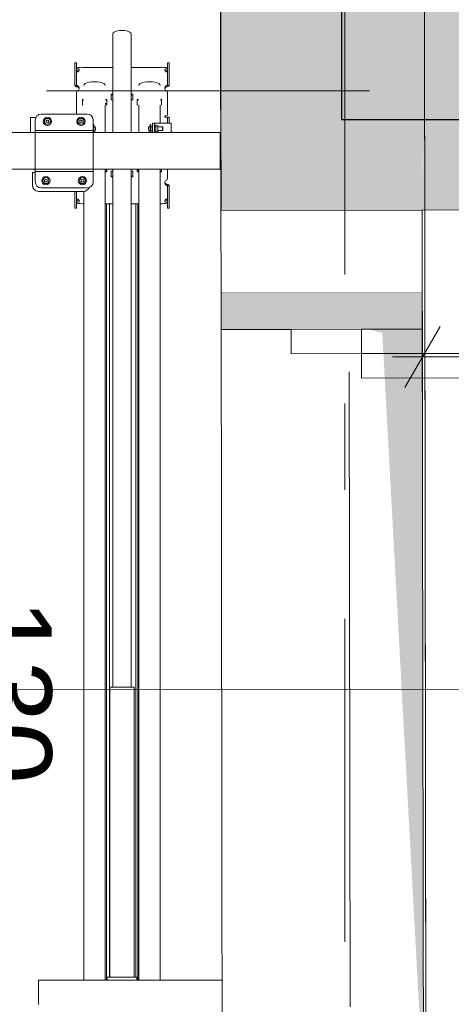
# Model space of a CAD drawing. Header units: centimetres. Extents: x -1436 to 1974, y -887 to 4352.
# Tile 97 of 105: x 589 to 660, y 2584 to 2745. Entities that reach past the tile are written whole.
import ezdxf
from ezdxf.enums import TextEntityAlignment as Align

# ---------------------------------------------------------------- set-up
doc = ezdxf.new("R2010")
doc.units = ezdxf.units.CM
doc.header["$MEASUREMENT"] = 0
doc.linetypes.add('Przerywana podwójnie', pattern=[109.361107, 52.916665, -21.166666, 14.111111, -21.166666])
doc.linetypes.add('Wipeout_Contour', pattern=[100, 0, -100])
for name, color, linetype, lineweight, true_color in [('00 - nowa technologia myjni_Nr_pióra__246', 7, 'Continuous', 20, 0x1db3b3), ('420-K Ściany_Nr_pióra__83', 7, 'Continuous', 20, 0xe4d7b4), ('420-K Ściany_Nr_pióra__87', 7, 'Continuous', 20, 0xbfe1b7)]:
    doc.layers.add(name, color=color, linetype=linetype, lineweight=lineweight, true_color=true_color)
for name, color, linetype, lineweight in [('201-A Ppoż_Nr_pióra__31', 1, 'Continuous', 30), ('299-A Wymiary Opisy_Nr_pióra__11', 7, 'Continuous', 0), ('410-K Osie główne_Nr_pióra__11', 7, 'Continuous', 0), ('420-K Ściany_Nr_pióra__27', 7, 'Continuous', 20), ('460 - Stropy_Nr_pióra__12', 7, 'Continuous', 13), ('Nowe_420-K Ściany_Nr_pióra__135', 5, 'Continuous', 20), ('Nowe_460 - Stropy_Nr_pióra__135', 5, 'Continuous', 13), ('Nowe_Drzwi Archicad_Nr_pióra__135', 5, 'Continuous', 20), ('Nowe_Znaczniki drzwi Archicada_Nr_pióra__135', 5, 'Continuous', 20)]:
    doc.layers.add(name, color=color, linetype=linetype, lineweight=lineweight)
for name, color, linetype in [('299-A Wymiary Opisy', 7, 'Continuous'), ('410-K Osie główne', 7, 'Continuous'), ('420-K Ściany', 7, 'Continuous'), ('460 - Stropy', 7, 'Continuous'), ('Nowe_460 - Stropy', 7, 'Continuous'), ('Nowe_Znaczniki drzwi Archicada', 7, 'Continuous')]:
    doc.layers.add(name, color=color, linetype=linetype)
doc.styles.add('STYL_AUTOMATYCZNY_1', font='arial.ttf')
doc.styles.add('STYL_AUTOMATYCZNY_2', font='arial.ttf')
doc.linetypes.add('PPOZ REI 60', pattern='A,0,[1,PW.01 RZUT PARTERU1.Shx,S=1.984127,R=0,X=0,Y=0],-400,0', length=400)
doc.dimstyles.new('STYL_AUTOMATYCZNY__1', dxfattribs={"dimtxt": 13, "dimasz": 7.6, "dimexe": 0.18, "dimexo": 0.0625, "dimgap": 0, "dimtad": 1, "dimdec": 0, "dimzin": 0, "dimdsep": 46, "dimtxsty": 'STYL_AUTOMATYCZNY_1', "dimblk": 'ARROWHEAD_2', "dimblk1": 'ARROWHEAD_2', "dimblk2": 'ARROWHEAD_2', "dimcen": 0.09, "dimclrd": 7, "dimclre": 7, "dimclrt": 7, "dimadec": 0, "dimazin": 0, "dimtfac": 1, "dimtdec": 4, "dimtmove": 0, "dimatfit": 3, "dimfxl": 0, "dimtolj": 1, "dimtzin": 0, "dimarcsym": 0})
doc.dimstyles.new('STYL_AUTOMATYCZNY__2', dxfattribs={"dimtxt": 13, "dimasz": 7.6, "dimexe": 0.18, "dimexo": 0.0625, "dimgap": 0, "dimtad": 1, "dimtih": 1, "dimtoh": 1, "dimdec": 0, "dimzin": 0, "dimdsep": 46, "dimtxsty": 'STYL_AUTOMATYCZNY_1', "dimblk": 'ARROWHEAD_2', "dimblk1": 'ARROWHEAD_2', "dimblk2": 'ARROWHEAD_2', "dimcen": 0.09, "dimclrd": 7, "dimclre": 7, "dimclrt": 7, "dimadec": 0, "dimazin": 0, "dimtfac": 1, "dimtdec": 4, "dimtmove": 0, "dimatfit": 3, "dimfxl": 0, "dimtolj": 1, "dimtzin": 0, "dimarcsym": 0})

# ---------------------------------------------------------------- blocks, each defined once
blk = doc.blocks.new('Strop_2_1', base_point=(6.75, 7.87))
at = {"layer": '460 - Stropy_Nr_pióra__12', "color": 7, "linetype": 'Continuous', "lineweight": 13, "flags": 128}
blk.add_lwpolyline([(6.75, 7.87), (658.57, 7.05), (655.73, 2276.77), (655.14, 2747.25), (654.75, 3058.7), (10.58, 3058.7)], close=True, dxfattribs=at)
blk = doc.blocks.new('Strop_3_1', base_point=(1099.75, 2747.25))
at = {"layer": 'Nowe_460 - Stropy_Nr_pióra__135', "color": 5, "linetype": 'Continuous', "lineweight": 13, "flags": 128}
blk.add_lwpolyline([(1099.75, 2747.25), (655.14, 2747.25), (655.73, 2276.77), (1099.75, 2276.77)], close=True, dxfattribs=at)
blk = doc.blocks.new('Otwór_6_1')
at = {"color": 254, "linetype": 'Wipeout_Contour', "lineweight": 0, "ltscale": 10840.077971}
blk.add_wipeout([(648.19, 2694.15), (621.76, 2700.7), (621.93, 2570.7), (654.93, 2570.74)], dxfattribs=at).dxf.layer = '420-K Ściany'
at = {"layer": '420-K Ściany', "linetype": 'Continuous', "lineweight": 0, "true_color": 0x000000}
blk.add_hatch(color=18, dxfattribs=at).paths.add_polyline_path([(654.76, 2700.74), (621.76, 2700.7), (648.19, 2694.15), (654.93, 2570.74)])
at = {"layer": '420-K Ściany_Nr_pióra__83', "color": 254, "linetype": 'Continuous', "lineweight": 20, "true_color": 0xe4d7b4, "flags": 128}
for points in [[(654.76, 2700.74), (621.76, 2700.7)], [(621.76, 2700.7), (621.93, 2570.7)], [(654.93, 2570.74), (654.76, 2700.74)], [(621.93, 2570.7), (654.93, 2570.74)]]:
    blk.add_lwpolyline(points, dxfattribs=at)
blk = doc.blocks.new('Znacznik Drzwi[2]_1', base_point=(654.84, 2635.74))
at = {"layer": 'Nowe_Znaczniki drzwi Archicada_Nr_pióra__135', "color": 5, "linetype": 'Continuous', "lineweight": 0}
blk.add_line((729.84, 2635.83), (571.84, 2635.64), dxfattribs=at)
blk = doc.blocks.new('Drzwi[2]_1')
at = {"layer": 'Nowe_Drzwi Archicad_Nr_pióra__135', "color": 5, "linetype": 'Continuous', "lineweight": 20}
for p, q in [((633.27, 2694.71), (621.77, 2694.7)), ((633.27, 2694.71), (644.77, 2694.73)), ((644.77, 2694.73), (633.27, 2694.71)), ((644.77, 2694.73), (633.27, 2694.71)), ((633.28, 2690.71), (633.27, 2694.71)), ((654.77, 2694.74), (644.77, 2694.73)), ((644.77, 2694.73), (644.78, 2690.73)), ((644.78, 2690.73), (633.28, 2690.71)), ((754.77, 2690.87), (644.78, 2690.73)), ((644.78, 2690.73), (644.78, 2686.73)), ((642.91, 2583.73), (642.78, 2687.73)), ((644.78, 2686.73), (754.78, 2686.87))]:
    blk.add_line(p, q, dxfattribs=at)
blk.add_arc((644.78, 2690.73), 110, 270.0718, 0.0718, dxfattribs=at)
at = {"layer": 'Nowe_Znaczniki drzwi Archicada', "color": 5, "lineweight": 20}
blk.add_blockref('Znacznik Drzwi[2]_1', (654.84, 2635.74), dxfattribs=at)
blk = doc.blocks.new('Ściana_4_1', base_point=(621.38, 3006.65))
at = {"layer": '420-K Ściany', "linetype": 'Continuous', "lineweight": 0, "true_color": 0x000000}
blk.add_hatch(color=18, dxfattribs=at).paths.add_polyline_path([(654.38, 3006.65), (621.38, 3006.65), (621.76, 2700.7), (654.76, 2700.74)])
at = {"layer": 'Nowe_420-K Ściany_Nr_pióra__135', "linetype": 'Continuous', "lineweight": 20}
blk.add_hatch(color=5, dxfattribs=at).paths.add_polyline_path([(621.76, 2700.7), (621.77, 2694.7), (654.77, 2694.74), (654.76, 2700.74)])
at = {"layer": '420-K Ściany_Nr_pióra__27', "color": 7, "linetype": 'Continuous', "lineweight": 20}
for p, q in [((643.26, 2700.73), (621.76, 2700.7)), ((654.76, 2700.74), (643.26, 2700.73))]:
    blk.add_line(p, q, dxfattribs=at)
at = {"layer": '420-K Ściany_Nr_pióra__27', "color": 7, "linetype": 'Continuous', "lineweight": 20, "flags": 128}
for points in [[(621.38, 3006.65), (621.76, 2700.7)], [(654.76, 2700.74), (654.75, 2714.25)]]:
    blk.add_lwpolyline(points, dxfattribs=at)
at = {"layer": 'Nowe_420-K Ściany_Nr_pióra__135', "color": 5, "linetype": 'Continuous', "lineweight": 20, "flags": 128}
for points in [[(621.76, 2700.7), (621.77, 2694.7)], [(654.77, 2694.74), (654.76, 2700.74)], [(654.77, 2694.74), (621.77, 2694.7)]]:
    blk.add_lwpolyline(points, dxfattribs=at)
at = {"layer": 'Nowe_Drzwi Archicad_Nr_pióra__135', "color": 5, "linetype": 'Continuous', "lineweight": 20}
blk.add_blockref('Drzwi[2]_1', (0, 0), dxfattribs=at)
blk = doc.blocks.new('Ściana_5_1', base_point=(621.75, 2714.21))
at = {"layer": '420-K Ściany', "linetype": 'Continuous', "lineweight": 0, "true_color": 0x000000}
for points in [[(1066.75, 2747.77), (654.7, 2747.25), (654.75, 2714.25), (1066.75, 2714.77)], [(654.7, 2747.25), (621.7, 2747.21), (621.75, 2714.21)]]:
    blk.add_hatch(color=18, dxfattribs=at).paths.add_polyline_path(points)
at = {"layer": '420-K Ściany_Nr_pióra__27', "color": 7, "linetype": 'Continuous', "lineweight": 20, "flags": 128}
for points in [[(621.75, 2714.21), (621.7, 2747.21)], [(654.75, 2714.25), (1066.75, 2714.77)]]:
    blk.add_lwpolyline(points, dxfattribs=at)
blk = doc.blocks.new('Ściana_22_1', base_point=(621.75, 2714.21))
at = {"color": 254, "linetype": 'Wipeout_Contour', "lineweight": 0, "ltscale": 11126.932924}
blk.add_wipeout([(654.75, 2714.25), (621.75, 2714.21), (621.76, 2700.7), (654.76, 2700.74)], dxfattribs=at).dxf.layer = '420-K Ściany'
at = {"layer": '420-K Ściany_Nr_pióra__87', "color": 9, "linetype": 'Continuous', "lineweight": 20, "true_color": 0xbfe1b7, "flags": 128}
for points in [[(654.75, 2714.25), (621.75, 2714.21)], [(621.75, 2714.21), (621.76, 2700.7)], [(654.76, 2700.74), (654.75, 2714.25)]]:
    blk.add_lwpolyline(points, dxfattribs=at)
blk = doc.blocks.new('Standardowy znacznik osi[22]_1', base_point=(-163, 2733.81))
at = {"layer": '410-K Osie główne_Nr_pióra__11', "color": 7, "linetype": 'Przerywana podwójnie', "lineweight": 0}
blk.add_line((-63, 2733.81), (1039.92, 2733.81), dxfattribs=at)
at = {"layer": '410-K Osie główne_Nr_pióra__11', "color": 7, "lineweight": 0, "style": 'STYL_AUTOMATYCZNY_2'}
for tag, p in [('AC_MarkerText_1_0', (-178, 2741.31)), ('AC_MarkerText_1_1', (1154.92, 2741.31))]:
    blk.add_attdef(tag, text='', height=15, dxfattribs=at).set_placement(p, align=Align.TOP_CENTER)
blk = doc.blocks.new('Standardowy znacznik osi[25]_1', base_point=(642.06, 3403.44))
at = {"layer": '410-K Osie główne_Nr_pióra__11', "color": 7, "linetype": 'Przerywana podwójnie', "lineweight": 0}
blk.add_line((642.06, 3303.44), (642.06, -164.96), dxfattribs=at)
at = {"layer": '410-K Osie główne_Nr_pióra__11', "color": 7, "lineweight": 0, "style": 'STYL_AUTOMATYCZNY_2'}
for tag, p in [('AC_MarkerText_1_0', (642.06, 3425.94)), ('AC_MarkerText_1_1', (642.06, -272.46))]:
    blk.add_attdef(tag, text='', height=15, rotation=360, dxfattribs=at).set_placement(p, align=Align.TOP_CENTER)
blk = doc.blocks.new('*D80')
at = {"layer": '299-A Wymiary Opisy_Nr_pióra__11', "color": 7, "linetype": 'Continuous', "lineweight": 0}
for p, q in [((62.4, 2870.08), (62.38, 2855.08)), ((621.21, 2869.38), (621.19, 2854.38)), ((65.28, 2867.58), (59.49, 2857.58)), ((618.3, 2856.88), (624.09, 2866.88)), ((62.39, 2862.58), (57.5, 2862.59)), ((621.2, 2861.88), (62.39, 2862.58)), ((626.09, 2861.87), (621.2, 2861.88))]:
    blk.add_line(p, q, dxfattribs=at)
at = {"layer": '299-A Wymiary Opisy_Nr_pióra__11', "color": 7, "lineweight": 0, "insert": (326.92, 2864.85), "char_height": 13, "attachment_point": 7, "rotation": 359.928, "style": 'STYL_AUTOMATYCZNY_1'}
blk.add_mtext('\\A1;{\\pql;\\fArial|b0|i0|c238|p0;\\W1.000000;559}', dxfattribs=at)
blk = doc.blocks.new('ARROWHEAD_2')
at = {"color": 0, "linetype": 'Continuous', "lineweight": 0}
for p, q in [((-0.378, -0.655), (0.378, 0.655)), ((0, 0), (-1, 0))]:
    blk.add_line(p, q, dxfattribs=at)
blk = doc.blocks.new('*D85')
at = {"layer": '299-A Wymiary Opisy_Nr_pióra__11', "color": 7, "linetype": 'Continuous', "lineweight": 0}
for p, q in [((577.75, 3011.49), (577.76, 3006.6)), ((582.76, 3003.72), (572.75, 3009.48)), ((570.26, 3006.59), (585.26, 3006.61)), ((577.76, 3006.6), (578.14, 2700.64)), ((583.14, 2697.76), (573.13, 2703.52)), ((578.14, 2700.64), (578.3, 2570.64))]:
    blk.add_line(p, q, dxfattribs=at)
at = {"layer": '299-A Wymiary Opisy_Nr_pióra__11', "color": 7, "lineweight": 0, "insert": (580.53, 2868.5), "char_height": 13, "attachment_point": 7, "rotation": 270.0718, "style": 'STYL_AUTOMATYCZNY_1'}
blk.add_mtext('\\A1;{\\pql;\\fArial|b0|i0|c238|p0;\\W1.000000;306}', dxfattribs=at)
blk = doc.blocks.new('*D86')
at = {"layer": '299-A Wymiary Opisy_Nr_pióra__11', "color": 7, "linetype": 'Continuous', "lineweight": 0}
for p, q in [((577.76, 3006.6), (578.14, 2700.64)), ((583.14, 2697.76), (573.13, 2703.52)), ((570.64, 2700.64), (585.64, 2700.65)), ((578.14, 2700.64), (578.3, 2570.64)), ((583.31, 2567.76), (573.3, 2573.53)), ((570.8, 2570.64), (585.8, 2570.65))]:
    blk.add_line(p, q, dxfattribs=at)
at = {"layer": '299-A Wymiary Opisy_Nr_pióra__11', "color": 7, "lineweight": 0, "insert": (580.8, 2650.52), "char_height": 13, "attachment_point": 7, "rotation": 270.0718, "style": 'STYL_AUTOMATYCZNY_1'}
blk.add_mtext('\\A1;{\\pql;\\fArial|b0|i0|c238|p0;\\W1.000000;130}', dxfattribs=at)
blk = doc.blocks.new('*D119')
at = {"layer": '299-A Wymiary Opisy_Nr_pióra__11', "color": 7, "linetype": 'Continuous', "lineweight": 0}
for p, q in [((654.79, 2682.7), (654.77, 2697.7)), ((1066.78, 2683.22), (1066.77, 2698.22)), ((657.66, 2695.2), (651.9, 2685.2)), ((1063.89, 2685.71), (1069.66, 2695.72)), ((649.89, 2690.19), (654.78, 2690.2)), ((654.78, 2690.2), (1066.78, 2690.72)), ((1066.78, 2690.72), (1071.67, 2690.72))]:
    blk.add_line(p, q, dxfattribs=at)
at = {"layer": '299-A Wymiary Opisy_Nr_pióra__11', "color": 7, "lineweight": 0, "insert": (845.9, 2693.04), "char_height": 13, "attachment_point": 7, "rotation": 0.0718, "style": 'STYL_AUTOMATYCZNY_1'}
blk.add_mtext('\\A1;{\\pql;\\fArial|b0|i0|c238|p0;\\W1.000000;412}', dxfattribs=at)
blk = doc.blocks.new('*D122')
at = {"layer": '299-A Wymiary Opisy_Nr_pióra__11', "color": 7, "linetype": 'Continuous', "lineweight": 0}
for p, q in [((703.2, 2570.8), (703.04, 2700.8)), ((698.2, 2573.68), (708.21, 2567.92)), ((710.7, 2570.81), (695.7, 2570.79)), ((703.53, 2309.83), (703.2, 2570.8)), ((698.53, 2312.71), (708.53, 2306.95)), ((711.03, 2309.84), (696.03, 2309.82)), ((703.54, 2304.94), (703.53, 2309.83))]:
    blk.add_line(p, q, dxfattribs=at)
at = {"layer": '299-A Wymiary Opisy_Nr_pióra__11', "color": 7, "lineweight": 0, "insert": (705.95, 2455.19), "char_height": 13, "attachment_point": 7, "rotation": 270.0718, "style": 'STYL_AUTOMATYCZNY_1'}
blk.add_mtext('\\A1;{\\pql;\\fArial|b0|i0|c238|p0;\\W1.000000;261}', dxfattribs=at)
blk = doc.blocks.new('*D123')
at = {"layer": '299-A Wymiary Opisy_Nr_pióra__11', "color": 7, "linetype": 'Continuous', "lineweight": 0}
for p, q in [((703.04, 2700.8), (703.02, 2714.31)), ((698.04, 2703.68), (708.04, 2697.92)), ((710.54, 2700.81), (695.54, 2700.79)), ((703.2, 2570.8), (703.04, 2700.8)), ((698.2, 2573.68), (708.21, 2567.92))]:
    blk.add_line(p, q, dxfattribs=at)
at = {"layer": '299-A Wymiary Opisy_Nr_pióra__11', "color": 7, "lineweight": 0, "char_height": 13, "attachment_point": 7, "rotation": 270.0718, "style": 'STYL_AUTOMATYCZNY_1'}
for s, insert in [('\\A1;{\\pql;\\fArial|b0|i0|c238|p0;\\W1.000000;14}', (705.64, 2697.91)), ('\\A1;{\\pql;\\fArial|b0|i0|c238|p0;\\W1.000000;130}', (705.7, 2650.68))]:
    blk.add_mtext(s, dxfattribs=dict(at, insert=insert))
blk = doc.blocks.new('*D124')
at = {"layer": '299-A Wymiary Opisy_Nr_pióra__11', "color": 7, "linetype": 'Continuous', "lineweight": 0}
for p, q in [((703.02, 2714.31), (703.02, 2719.2)), ((708.03, 2711.43), (698.02, 2717.19)), ((710.52, 2714.32), (695.52, 2714.3)), ((703.04, 2700.8), (703.02, 2714.31)), ((698.04, 2703.68), (708.04, 2697.92))]:
    blk.add_line(p, q, dxfattribs=at)

msp = doc.modelspace()

# ---------------------------------------------------------------- linework, layer by layer
at = {"layer": '00 - nowa technologia myjni_Nr_pióra__246', "color": 132, "linetype": 'Continuous', "lineweight": 20, "true_color": 0x1db3b3}
for p, q in [((604.02, 2733.05), (604.02, 2743.17)), ((607.04, 2733.05), (607.04, 2743.17)), ((597.78, 2738.04), (597.78, 2738.4)), ((598.08, 2738.4), (597.78, 2738.4)), ((597.78, 2736.84), (597.78, 2738.04)), ((598.08, 2738.04), (598.08, 2738.4)), ((598.08, 2738.04), (598.08, 2736.84)), ((612.98, 2738.4), (612.98, 2738.04)), ((612.98, 2738.4), (613.28, 2738.4)), ((612.98, 2736.84), (612.98, 2738.04)), ((613.28, 2738.4), (613.28, 2738.04)), ((613.28, 2738.04), (613.28, 2736.84)), ((597.78, 2735.43), (597.78, 2736.84)), ((598.08, 2735.43), (598.08, 2736.84)), ((598.53, 2737.25), (598.53, 2737.25)), ((604.02, 2737.64), (599.08, 2737.64)), ((611.98, 2737.64), (607.04, 2737.64)), ((612.98, 2736.84), (612.98, 2735.43)), ((613.28, 2736.84), (613.28, 2735.43)), ((597.78, 2735.43), (597.78, 2734.71)), ((597.78, 2734.71), (597.78, 2734.66)), ((598.08, 2734.66), (597.78, 2734.66)), ((598.08, 2734.71), (598.08, 2735.43)), ((598.08, 2734.71), (598.08, 2734.66)), ((598.33, 2734.56), (598.33, 2734.37)), ((612.73, 2734.56), (612.73, 2734.37)), ((612.98, 2734.71), (612.98, 2735.43)), ((612.98, 2734.66), (612.98, 2734.71)), ((612.98, 2734.66), (613.28, 2734.66)), ((613.28, 2735.43), (613.28, 2734.71)), ((613.28, 2734.66), (613.28, 2734.71)), ((598.08, 2733.58), (598.08, 2730.6)), ((598.53, 2734.22), (598.53, 2734.22)), ((598.53, 2734.2), (598.53, 2734.22)), ((603.73, 2733.16), (603.73, 2732.41)), ((604.02, 2733.25), (603.83, 2733.25)), ((604.02, 2733.15), (603.83, 2733.15)), ((604.02, 2726.98), (604.02, 2733.05)), ((607.23, 2733.25), (607.04, 2733.25)), ((607.23, 2733.15), (607.04, 2733.15)), ((607.04, 2726.98), (607.04, 2733.05)), ((607.33, 2732.41), (607.33, 2733.16)), ((612.98, 2730.6), (612.98, 2733.58)), ((599.03, 2732.31), (599.03, 2731.56)), ((599.28, 2732.31), (599.13, 2732.31)), ((602.93, 2732.31), (602.78, 2732.31)), ((602.78, 2731.74), (603.03, 2731.74)), ((602.78, 2731.63), (603.03, 2731.63)), ((602.78, 2726.98), (602.78, 2731.47)), ((603, 2731.49), (603, 2731.63)), ((603.03, 2731.56), (603.03, 2732.31)), ((604.02, 2732.31), (603.83, 2732.31)), ((607.23, 2732.31), (607.04, 2732.31)), ((608.03, 2732.31), (608.03, 2731.56)), ((608.28, 2732.31), (608.13, 2732.31)), ((608.28, 2726.98), (608.28, 2731.47)), ((611.93, 2732.31), (611.78, 2732.31)), ((611.78, 2728.47), (611.78, 2731.47)), ((612.03, 2731.56), (612.03, 2732.31)), ((599.8, 2729.98), (592.3, 2729.98)), ((598.08, 2730.6), (598.08, 2730.33)), ((598.08, 2730.33), (598.08, 2729.98)), ((612.63, 2729.67), (612.78, 2729.67)), ((612.98, 2730.33), (612.98, 2730.6)), ((612.98, 2729.87), (612.98, 2730.33)), ((590.53, 2729.42), (590.53, 2726.98)), ((591.08, 2729.42), (590.53, 2729.42)), ((591.4, 2729.42), (591.08, 2729.42)), ((591.3, 2728.98), (591.3, 2727.53)), ((593.3, 2729.01), (593.1, 2728.89)), ((593.1, 2728.89), (593.1, 2728.66)), ((593.1, 2728.66), (593.3, 2728.54)), ((593.5, 2728.89), (593.3, 2729.01)), ((593.3, 2728.54), (593.5, 2728.66)), ((593.5, 2728.66), (593.5, 2728.89)), ((598.8, 2729.01), (598.6, 2728.89)), ((598.6, 2728.89), (598.6, 2728.66)), ((598.6, 2728.66), (598.8, 2728.54)), ((599, 2728.89), (598.8, 2729.01)), ((598.8, 2728.54), (599, 2728.66)), ((599, 2728.66), (599, 2728.89)), ((600.8, 2727.53), (600.8, 2728.98)), ((600.83, 2728.25), (600.83, 2727.57)), ((600.93, 2728.25), (600.83, 2728.25)), ((600.93, 2727.57), (600.93, 2728.25)), ((610.13, 2728.25), (610.13, 2727.57)), ((610.13, 2728.25), (610.23, 2728.25)), ((610.23, 2727.57), (610.23, 2728.25)), ((610.83, 2728.47), (610.53, 2728.47)), ((610.53, 2728.47), (610.53, 2728.17)), ((610.53, 2728.17), (610.53, 2726.98)), ((611.08, 2728.47), (610.83, 2728.47)), ((610.83, 2728.47), (610.83, 2728.17)), ((610.83, 2728.17), (610.83, 2726.98)), ((610.83, 2728.02), (610.9, 2728.14)), ((610.83, 2727.35), (610.83, 2728.02)), ((610.9, 2728.14), (610.9, 2728.14)), ((611.06, 2728.14), (610.9, 2728.14)), ((611.06, 2728.14), (610.9, 2728.14)), ((611.06, 2728.14), (611.06, 2728.14)), ((611.09, 2728.07), (611.06, 2728.14)), ((613.03, 2728.47), (611.08, 2728.47)), ((611.09, 2728), (611.09, 2728.07)), ((611.35, 2728.07), (611.09, 2728.07)), ((612.73, 2729.47), (612.63, 2729.47)), ((612.73, 2729.47), (612.98, 2729.47)), ((612.98, 2729.47), (612.98, 2728.47)), ((612.98, 2729.47), (613.28, 2729.47)), ((613.58, 2728.47), (613.03, 2728.47)), ((613.28, 2729.47), (613.28, 2728.47)), ((613.58, 2726.98), (613.58, 2728.47)), ((522.27, 2726.98), (590.53, 2726.98)), ((604.83, 2726.98), (590.53, 2726.98)), ((590.53, 2726.98), (621.63, 2726.98)), ((591.3, 2727.53), (591.3, 2727.28)), ((591.3, 2727.28), (600.8, 2727.28)), ((591.3, 2727.28), (591.3, 2726.73)), ((591.3, 2726.73), (591.3, 2721.13)), ((600.83, 2727.87), (600.8, 2727.87)), ((600.8, 2727.28), (600.8, 2727.53)), ((600.8, 2726.73), (600.8, 2727.28)), ((600.83, 2727.27), (600.8, 2727.27)), ((600.8, 2726.98), (621.63, 2726.98)), ((600.8, 2721.13), (600.8, 2726.73)), ((600.83, 2727.57), (600.83, 2726.98)), ((600.93, 2726.98), (600.93, 2727.57)), ((601.16, 2727.8), (601.16, 2727.69)), ((601.16, 2727.69), (601.16, 2727.46)), ((601.16, 2727.46), (601.16, 2727.37)), ((601.16, 2727.37), (601.16, 2727.34)), ((609.9, 2727.77), (609.9, 2727.8)), ((609.9, 2727.69), (609.9, 2727.77)), ((609.9, 2727.45), (609.9, 2727.69)), ((609.9, 2727.34), (609.9, 2727.45)), ((610.13, 2727.57), (610.13, 2726.98)), ((610.23, 2727.87), (610.23, 2727.57)), ((610.23, 2727.87), (610.53, 2727.87)), ((610.23, 2726.98), (610.23, 2727.57)), ((610.23, 2727.57), (610.23, 2727.27)), ((610.23, 2727.27), (610.53, 2727.27)), ((610.83, 2727.13), (610.83, 2727.35)), ((610.83, 2727.13), (610.9, 2727)), ((610.9, 2727.84), (610.9, 2727.86)), ((611.06, 2727.86), (610.9, 2727.86)), ((611.06, 2727.84), (610.9, 2727.84)), ((610.9, 2727.27), (610.9, 2727.29)), ((611.06, 2727.29), (610.9, 2727.29)), ((611.06, 2727.27), (610.9, 2727.27)), ((611.06, 2727), (610.9, 2727)), ((611.06, 2727), (610.9, 2727)), ((611.06, 2727.84), (611.06, 2727.86)), ((611.06, 2727.27), (611.06, 2727.29)), ((611.06, 2727.29), (611.06, 2727.29)), ((611.09, 2727.07), (611.06, 2727)), ((611.09, 2727.57), (611.09, 2728)), ((611.09, 2727.33), (611.09, 2727.57)), ((611.09, 2727.14), (611.09, 2727.33)), ((611.09, 2727.07), (611.09, 2727.14)), ((611.35, 2727.07), (611.09, 2727.07)), ((611.43, 2727.37), (611.43, 2727.99)), ((611.43, 2727.87), (612.18, 2727.87)), ((611.43, 2727.15), (611.43, 2727.37)), ((611.43, 2727.27), (612.18, 2727.27)), ((612.18, 2727.87), (612.18, 2727.57)), ((612.23, 2727.82), (612.18, 2727.87)), ((612.18, 2727.57), (612.18, 2727.27)), ((612.23, 2727.32), (612.18, 2727.27)), ((612.23, 2727.82), (612.23, 2727.57)), ((612.23, 2727.81), (612.23, 2727.57)), ((612.23, 2727.57), (612.23, 2727.33)), ((612.23, 2727.57), (612.23, 2727.32)), ((613.58, 2727), (613.58, 2727.07)), ((613.7, 2727.07), (613.58, 2727.07)), ((613.58, 2726.98), (613.58, 2727)), ((613.7, 2727), (613.7, 2727.07)), ((613.74, 2727.03), (613.7, 2727.07)), ((613.74, 2727.03), (613.7, 2727.07)), ((613.7, 2726.98), (613.7, 2727)), ((613.74, 2726.98), (613.74, 2727.03)), ((621.63, 2726.98), (621.63, 2725.98)), ((621.63, 2725.98), (621.63, 2721.98)), ((621.63, 2721.98), (621.63, 2720.98)), ((533.47, 2720.98), (590.53, 2720.98)), ((589.77, 2720.97), (589.77, 2720.98)), ((590.07, 2720.97), (590.07, 2720.98)), ((590.53, 2720.98), (604.83, 2720.98)), ((621.63, 2720.98), (590.53, 2720.97)), ((590.83, 2720.42), (590.83, 2719.87)), ((590.83, 2720.42), (591.3, 2720.42)), ((591.3, 2721.13), (591.3, 2720.58)), ((591.3, 2720.58), (600.8, 2720.58)), ((591.3, 2720.58), (591.3, 2720.33)), ((591.3, 2720.33), (591.3, 2718.88)), ((600.8, 2720.58), (600.8, 2721.13)), ((600.8, 2720.98), (621.63, 2720.98)), ((600.8, 2720.33), (600.8, 2720.58)), ((600.8, 2718.88), (600.8, 2720.33)), ((602.78, 2719.34), (602.78, 2720.98)), ((602.78, 2720.64), (602.93, 2720.64)), ((602.78, 2720.53), (602.93, 2720.53)), ((603, 2720.66), (603, 2720.98)), ((603.03, 2720.63), (603.03, 2720.98)), ((603.73, 2720.53), (603.73, 2719.78)), ((603.83, 2720.63), (604.02, 2720.63)), ((604.02, 2720.98), (604.02, 2718.57)), ((607.04, 2720.98), (607.04, 2718.57)), ((607.04, 2720.63), (607.23, 2720.63)), ((607.33, 2719.78), (607.33, 2720.53)), ((608.03, 2720.98), (608.03, 2720.63)), ((608.13, 2720.64), (608.13, 2720.98)), ((608.13, 2720.64), (608.28, 2720.64)), ((608.13, 2720.53), (608.28, 2720.53)), ((608.28, 2719.34), (608.28, 2720.98)), ((611.78, 2719.34), (611.78, 2720.98)), ((611.78, 2720.64), (611.93, 2720.64)), ((611.78, 2720.53), (611.93, 2720.53)), ((612.03, 2720.63), (612.03, 2720.98)), ((612.98, 2720.98), (612.98, 2719.36)), ((590.83, 2719.87), (590.83, 2718.32)), ((593.05, 2719.31), (592.85, 2719.19)), ((592.85, 2719.19), (592.85, 2718.96)), ((592.85, 2718.96), (593.05, 2718.84)), ((593.25, 2719.19), (593.05, 2719.31)), ((593.05, 2718.84), (593.25, 2718.96)), ((593.25, 2718.96), (593.25, 2719.19)), ((599.05, 2719.31), (598.85, 2719.19)), ((598.85, 2719.19), (598.85, 2718.96)), ((598.85, 2718.96), (599.05, 2718.84)), ((599.25, 2719.19), (599.05, 2719.31)), ((599.05, 2718.84), (599.25, 2718.96)), ((599.25, 2718.96), (599.25, 2719.19)), ((602.78, 2715.92), (602.78, 2719.34)), ((603.83, 2719.79), (604.02, 2719.79)), ((603.83, 2719.69), (604.02, 2719.69)), ((604.02, 2709.65), (604.02, 2718.57)), ((607.04, 2719.79), (607.23, 2719.79)), ((607.04, 2719.69), (607.23, 2719.69)), ((607.04, 2709.65), (607.04, 2718.57)), ((608.28, 2715.92), (608.28, 2719.34)), ((611.78, 2715.92), (611.78, 2719.34)), ((612.53, 2718.74), (612.53, 2718.72)), ((612.53, 2718.72), (612.53, 2718.72)), ((612.73, 2718.38), (612.73, 2718.57)), ((591.83, 2717.32), (599.23, 2717.32)), ((592.3, 2717.88), (599.8, 2717.88)), ((597.78, 2716.1), (597.78, 2717.32)), ((598.08, 2716.1), (598.08, 2717.32)), ((599.28, 2715.92), (599.28, 2717.32)), ((612.98, 2718.23), (612.98, 2718.28)), ((612.98, 2718.28), (613.28, 2718.28)), ((612.98, 2718.23), (612.98, 2717.51)), ((612.98, 2717.51), (612.98, 2716.1)), ((613.28, 2718.23), (613.28, 2718.28)), ((613.28, 2717.51), (613.28, 2718.23)), ((613.28, 2717.51), (613.28, 2716.1)), ((597.78, 2714.9), (597.78, 2716.1)), ((598.08, 2716.1), (598.08, 2714.9)), ((599.28, 2715.3), (599.08, 2715.3)), ((599.28, 2715.92), (599.28, 2704.26)), ((602.78, 2715.92), (602.78, 2704.26)), ((604.02, 2715.3), (602.78, 2715.3)), ((603, 2715.3), (603, 2704.26)), ((603.48, 2715.3), (603.48, 2704.26)), ((608.28, 2715.3), (607.04, 2715.3)), ((607.81, 2715.3), (607.81, 2704.26)), ((608.13, 2715.3), (608.13, 2704.26)), ((608.28, 2715.92), (608.28, 2704.26)), ((611.78, 2715.92), (611.78, 2704.26)), ((611.98, 2715.3), (611.78, 2715.3)), ((612.53, 2715.69), (612.53, 2715.69)), ((612.98, 2714.9), (612.98, 2716.1)), ((613.28, 2716.1), (613.28, 2714.9)), ((597.78, 2714.54), (597.78, 2714.9)), ((598.08, 2714.54), (597.78, 2714.54)), ((598.08, 2714.54), (598.08, 2714.9)), ((612.98, 2714.9), (612.98, 2714.54)), ((612.98, 2714.54), (613.28, 2714.54)), ((613.28, 2714.9), (613.28, 2714.54)), ((604.02, 2636.08), (604.02, 2709.65)), ((607.04, 2636.08), (607.04, 2709.65)), ((599.28, 2692.99), (599.28, 2704.26)), ((602.78, 2692.99), (602.78, 2704.26)), ((603, 2692.99), (603, 2704.26)), ((603.48, 2692.99), (603.48, 2704.26)), ((607.81, 2692.99), (607.81, 2704.26)), ((608.13, 2692.99), (608.13, 2704.26)), ((608.28, 2692.99), (608.28, 2704.26)), ((611.78, 2692.99), (611.78, 2704.26)), ((599.28, 2588.08), (599.28, 2692.99)), ((602.78, 2588.08), (602.78, 2692.99)), ((603, 2588.08), (603, 2692.99)), ((603.48, 2588.58), (603.48, 2692.99)), ((607.81, 2588.58), (607.81, 2692.99)), ((608.13, 2588.08), (608.13, 2692.99)), ((608.28, 2588.08), (608.28, 2692.99)), ((611.78, 2588.08), (611.78, 2692.99)), ((603.53, 2636.08), (603.53, 2588.58)), ((603.93, 2636.08), (603.53, 2636.08)), ((607.13, 2636.08), (603.93, 2636.08)), ((607.53, 2636.08), (607.13, 2636.08)), ((607.53, 2636.08), (607.53, 2588.58)), ((629.43, 2588.08), (591.83, 2588.08)), ((591.83, 2587.58), (591.83, 2588.08)), ((603.11, 2588.58), (603.11, 2588.08)), ((603.93, 2588.58), (603.11, 2588.58)), ((607.13, 2588.58), (603.93, 2588.58)), ((607.96, 2588.58), (607.13, 2588.58)), ((607.96, 2588.58), (607.96, 2588.08)), ((629.43, 2588.53), (629.43, 2588.93)), ((629.43, 2588.93), (634.43, 2588.93)), ((629.43, 2588.5), (629.43, 2588.53)), ((629.43, 2588.53), (634.43, 2588.53)), ((629.43, 2587.9), (629.43, 2588.5)), ((629.43, 2588.5), (641.93, 2588.5)), ((629.43, 2587.9), (629.43, 2584.25)), ((634.43, 2588.53), (634.43, 2588.93)), ((634.43, 2588.5), (634.43, 2588.53)), ((636.93, 2588.53), (636.93, 2588.93)), ((636.93, 2588.93), (641.93, 2588.93)), ((636.93, 2588.5), (636.93, 2588.53)), ((636.93, 2588.53), (641.93, 2588.53)), ((641.93, 2588.53), (641.93, 2588.93)), ((641.93, 2588.08), (641.93, 2588.53)), ((641.93, 2588.08), (641.93, 2588.5)), ((641.93, 2588), (641.93, 2588.08)), ((641.93, 2588.08), (642.53, 2588.08)), ((641.93, 2588), (641.93, 2587.25)), ((591.83, 2587.58), (591.83, 2584.58)), ((640.23, 2586.5), (640.31, 2586.58)), ((640.23, 2586.5), (640.23, 2586.28)), ((640.23, 2586.28), (640.23, 2585.66)), ((640.31, 2586.58), (640.31, 2586.32)), ((640.31, 2586.58), (640.89, 2586.58)), ((640.31, 2586.32), (640.31, 2585.58)), ((640.89, 2586.81), (640.91, 2586.88)), ((640.89, 2586.81), (640.89, 2586.43)), ((640.89, 2586.43), (640.89, 2585.35)), ((640.91, 2586.88), (640.94, 2586.88)), ((640.94, 2586.88), (641.68, 2586.88)), ((640.94, 2586.08), (641.68, 2586.08)), ((641.71, 2586.88), (641.68, 2586.88)), ((641.73, 2586.81), (641.71, 2586.88)), ((641.73, 2587.03), (641.78, 2587.08)), ((641.73, 2585.62), (641.73, 2587.03)), ((641.78, 2585.6), (641.78, 2587.08)), ((641.93, 2587.08), (641.78, 2587.08)), ((641.93, 2586.73), (641.93, 2587.25)), ((641.93, 2586.73), (641.93, 2585.48)), ((591.83, 2584.08), (591.83, 2584.58)), ((640.23, 2585.66), (640.31, 2585.58)), ((640.31, 2585.58), (640.89, 2585.58)), ((640.89, 2585.35), (640.91, 2585.28)), ((640.94, 2585.28), (640.91, 2585.28)), ((640.94, 2585.28), (641.68, 2585.28)), ((641.68, 2585.28), (641.71, 2585.28)), ((641.73, 2585.35), (641.71, 2585.28)), ((641.73, 2585.13), (641.73, 2585.62)), ((641.73, 2585.13), (641.78, 2585.08)), ((641.78, 2585.08), (641.78, 2585.6)), ((641.93, 2585.08), (641.78, 2585.08)), ((641.93, 2584.98), (641.93, 2585.48)), ((641.93, 2584.17), (641.93, 2584.98)), ((629.43, 2583.65), (629.43, 2584.25)), ((641.93, 2584.08), (641.93, 2584.17))]:
    msp.add_line(p, q, dxfattribs=at)
for points in [[(598.08, 2737.09), (598.09, 2737.03), (598.1, 2736.97), (598.11, 2736.95), (598.13, 2736.93), (598.16, 2736.9), (598.2, 2736.89), (598.25, 2736.89), (598.3, 2736.91), (598.33, 2736.93)], [(598.53, 2737.25), (598.53, 2737.28), (598.52, 2737.31), (598.51, 2737.33), (598.48, 2737.34)], [(612.58, 2737.34), (612.56, 2737.33), (612.54, 2737.32), (612.54, 2737.3), (612.53, 2737.26), (612.53, 2737.25)], [(612.73, 2736.93), (612.78, 2736.9), (612.82, 2736.89), (612.85, 2736.88), (612.87, 2736.89), (612.89, 2736.89), (612.91, 2736.9), (612.93, 2736.92), (612.94, 2736.93), (612.96, 2736.96), (612.97, 2736.98), (612.98, 2737.04), (612.98, 2737.09)], [(598.33, 2734.37), (598.16, 2734.44), (598.07, 2734.47), (598.01, 2734.51), (597.96, 2734.54), (597.91, 2734.57), (597.86, 2734.61), (597.83, 2734.63), (597.81, 2734.66)], [(598.33, 2734.56), (598.31, 2734.58), (598.25, 2734.62), (598.2, 2734.65), (598.12, 2734.71), (598.09, 2734.72), (598.09, 2734.73), (598.08, 2734.73)], [(612.98, 2734.73), (612.98, 2734.73), (612.97, 2734.72), (612.91, 2734.68), (612.84, 2734.64), (612.79, 2734.61), (612.73, 2734.56)], [(613.26, 2734.66), (613.21, 2734.61), (613.14, 2734.56), (613.05, 2734.51), (612.95, 2734.46), (612.88, 2734.43), (612.73, 2734.37)], [(598.53, 2734.22), (598.53, 2734.28), (598.53, 2734.3), (598.52, 2734.34)], [(598.52, 2734.1), (598.53, 2734.17), (598.53, 2734.22)], [(612.54, 2734.34), (612.53, 2734.31), (612.53, 2734.24), (612.53, 2734.22)], [(612.53, 2734.22), (612.53, 2734.16), (612.54, 2734.1)], [(610.9, 2727.86), (610.88, 2727.91), (610.87, 2727.94), (610.86, 2728), (610.87, 2728.06), (610.88, 2728.1), (610.9, 2728.14)], [(611.09, 2728), (611.08, 2728.06), (611.06, 2728.14)], [(610.9, 2727.29), (610.88, 2727.38), (610.87, 2727.45), (610.86, 2727.57), (610.87, 2727.68), (610.88, 2727.76), (610.9, 2727.84)], [(610.9, 2727), (610.88, 2727.04), (610.87, 2727.08), (610.86, 2727.14), (610.87, 2727.19), (610.88, 2727.23), (610.9, 2727.27)], [(611.06, 2727.86), (611.08, 2727.94), (611.09, 2728)], [(611.09, 2727.57), (611.08, 2727.68), (611.06, 2727.84)], [(611.06, 2727.29), (611.08, 2727.45), (611.09, 2727.57)], [(611.09, 2727.14), (611.08, 2727.19), (611.06, 2727.27)], [(611.06, 2727), (611.08, 2727.08), (611.09, 2727.14)], [(612.54, 2718.84), (612.53, 2718.77), (612.53, 2718.72)], [(612.53, 2718.72), (612.53, 2718.67), (612.53, 2718.64), (612.54, 2718.6)], [(612.73, 2718.57), (612.9, 2718.5), (612.99, 2718.47), (613.05, 2718.44), (613.11, 2718.4), (613.16, 2718.37), (613.2, 2718.34), (613.23, 2718.31), (613.26, 2718.28)], [(612.73, 2718.38), (612.76, 2718.36), (612.81, 2718.32), (612.86, 2718.29), (612.94, 2718.24), (612.97, 2718.22), (612.98, 2718.22), (612.98, 2718.22)], [(598.33, 2716.01), (598.29, 2716.04), (598.24, 2716.06), (598.22, 2716.06), (598.19, 2716.05), (598.17, 2716.05), (598.15, 2716.04), (598.14, 2716.02), (598.12, 2716.01), (598.11, 2715.98), (598.1, 2715.96), (598.08, 2715.9), (598.08, 2715.85)], [(598.48, 2715.6), (598.51, 2715.61), (598.52, 2715.63), (598.53, 2715.64), (598.53, 2715.68), (598.53, 2715.69)], [(612.53, 2715.69), (612.53, 2715.66), (612.54, 2715.63), (612.55, 2715.61), (612.58, 2715.6)], [(612.98, 2715.85), (612.98, 2715.92), (612.96, 2715.97), (612.95, 2716), (612.93, 2716.02), (612.9, 2716.04), (612.86, 2716.06), (612.81, 2716.05), (612.77, 2716.04), (612.73, 2716.01)], [(640.91, 2586.46), (640.91, 2586.58), (640.92, 2586.7), (640.94, 2586.88)], [(640.91, 2586.46), (640.91, 2586.34), (640.93, 2586.21), (640.94, 2586.08)], [(640.94, 2586.08), (640.93, 2585.95), (640.92, 2585.83), (640.91, 2585.67), (640.92, 2585.51), (640.93, 2585.4), (640.94, 2585.28)], [(641.71, 2586.46), (641.71, 2586.58), (641.7, 2586.7), (641.68, 2586.88)], [(641.71, 2586.46), (641.71, 2586.34), (641.7, 2586.21), (641.68, 2586.08)], [(641.68, 2586.08), (641.7, 2585.95), (641.71, 2585.83), (641.71, 2585.67), (641.71, 2585.51), (641.7, 2585.4), (641.68, 2585.28)]]:
    msp.add_lwpolyline(points, dxfattribs=at)
for centre, radius in [((593.3, 2728.78), 0.68), ((593.3, 2728.78), 0.493), ((598.8, 2728.78), 0.68), ((598.8, 2728.78), 0.493), ((593.05, 2719.08), 0.68), ((593.05, 2719.08), 0.493), ((599.05, 2719.08), 0.68), ((599.05, 2719.08), 0.493)]:
    msp.add_circle(centre, radius, dxfattribs=at)
for centre, radius, start, end in [((598.2, 2737.25), 0.331, 327.8924, 0.474), ((612.86, 2737.25), 0.331, 179.526, 212.1075), ((598.09, 2734.72), 0.00314, 101.0441, 195.6522), ((612.98, 2734.72), 0.00313, 344.3608, 78.8818), ((598.12, 2734.02), 0.422, 13.6648, 16.5226), ((612.95, 2734.02), 0.424, 163.4854, 166.3115), ((592.3, 2728.98), 1, 90, 180), ((599.8, 2728.98), 1, 0, 90), ((612.63, 2729.57), 0.1, 90, 270), ((612.78, 2729.87), 0.2, 270, 0), ((593.3, 2728.78), 0.231, 30, 210), ((593.3, 2728.78), 0.231, 210, 270), ((593.3, 2728.78), 0.231, 270, 30), ((598.8, 2728.78), 0.231, 30, 210), ((598.8, 2728.78), 0.231, 210, 270), ((598.8, 2728.78), 0.231, 270, 30), ((600.65, 2727.59), 0.55, 22.7311, 59.7253), ((610.41, 2727.59), 0.55, 120.2747, 157.2689), ((611.35, 2727.99), 0.0812, 0, 90), ((600.65, 2727.55), 0.55, 300.2747, 337.2689), ((610.41, 2727.55), 0.55, 202.7311, 239.7253), ((611.35, 2727.15), 0.0812, 270, 0), ((590.79, 2720.38), 0.7, 43.9059, 58.8273), ((592.3, 2718.88), 1, 180, 270), ((593.05, 2719.08), 0.231, 30, 210), ((593.05, 2719.08), 0.231, 210, 270), ((593.05, 2719.08), 0.231, 270, 30), ((599.05, 2719.08), 0.231, 30, 210), ((599.05, 2719.08), 0.231, 210, 270), ((599.05, 2719.08), 0.231, 270, 30), ((599.8, 2718.88), 1, 270, 0), ((612.95, 2718.92), 0.423, 193.6799, 196.5393), ((591.83, 2718.32), 1, 180, 270), ((599.23, 2718.32), 1, 270, 338.0966), ((612.98, 2718.22), 0.00314, 281.0441, 15.6522), ((598.2, 2715.69), 0.331, 359.526, 32.1075), ((612.86, 2715.69), 0.331, 147.8924, 180.474), ((605.53, 2631.08), 2, 359.9057, 0.0943)]:
    msp.add_arc(centre, radius, start, end, dxfattribs=at)
for centre, major_axis, ratio, start_param, end_param in [((605.53, 2743.17), (1.51, 0), 0.34202, 0, 3.141593), ((599.08, 2737.47), (-1, 0), 0.173648, 4.712389, 6.283185), ((598.28, 2737.42), (-0.2, 0), 0.173648, 0, 1.209157), ((598.28, 2737.12), (-0.2, 0), 0.173648, 0, 1.209157), ((598.03, 2737.31), (0.5, 0), 0.173648, 0.454624, 1.209157), ((598.03, 2737.01), (0.5, 0), 0.173648, 0.506996, 1.209157), ((598.03, 2737.24), (0.5, 0), 0.766044, 5.350068, 5.828561), ((611.98, 2737.47), (-1, 0), 0.173648, 3.141593, 4.712389), ((613.03, 2737.31), (0.5, 0), 0.173648, 1.932436, 2.686968), ((613.03, 2737.24), (0.5, 0), 0.766044, 3.596217, 4.07471), ((613.03, 2737.01), (0.5, 0), 0.173648, 1.932436, 2.634596), ((612.78, 2737.42), (-0.2, 0), 0.173648, 1.932436, 3.141593), ((612.78, 2737.12), (-0.2, 0), 0.173648, 1.932436, 3.141593), ((598.03, 2734.25), (0.5, 0), 0.766044, 0.221366, 0.933118), ((601.03, 2734.67), (1.75, 0), 0.34202, 0, 3.141593), ((610.03, 2734.67), (1.75, 0), 0.34202, 0, 3.141593), ((613.03, 2734.25), (0.5, 0), 0.766044, 2.208475, 2.920227), ((598.28, 2733.58), (-0.2, 0), 0.939693, 5.074029, 6.283185), ((598.03, 2734.2), (0.5, 0), 0.939693, 5.074029, 6.061819), ((598.03, 2734.06), (0.5, 0), 0.766044, 0.221366, 0.933118), ((603.83, 2733.16), (0.0999, 0), 0.939693, 1.570796, 3.141593), ((603.83, 2733.06), (0.0999, 0), 0.939693, 1.570796, 3.141593), ((607.23, 2733.16), (0.0999, 0), 0.939693, 0, 1.570796), ((607.23, 2733.06), (0.0999, 0), 0.939693, 0, 1.570796), ((613.03, 2734.06), (0.5, 0), 0.766044, 2.208475, 2.920227), ((613.03, 2734.2), (0.5, 0), 0.939693, 3.362959, 4.350749), ((612.78, 2733.58), (-0.2, 0), 0.939693, 3.141593, 4.350749), ((599.13, 2732.31), (0.0999, 0), 0.939693, 1.570796, 3.141593), ((599.13, 2732.21), (0.0999, 0), 0.939693, 1.570796, 3.141593), ((599.13, 2731.56), (-0.0999, 0), 0.939693, 0, 1.570796), ((602.93, 2732.31), (0.0999, 0), 0.939693, 0, 1.570796), ((602.93, 2732.21), (0.0999, 0), 0.939693, 0, 1.570796), ((602.93, 2731.56), (-0.0999, 0), 0.939693, 1.570796, 3.141593), ((603.83, 2732.41), (-0.0999, 0), 0.939693, 0, 1.570796), ((607.23, 2732.41), (-0.0999, 0), 0.939693, 1.570796, 3.141593), ((608.13, 2732.31), (0.0999, 0), 0.939693, 1.570796, 3.141593), ((608.13, 2732.21), (0.0999, 0), 0.939693, 1.570796, 3.141593), ((608.13, 2731.56), (-0.0999, 0), 0.939693, 0, 1.570796), ((611.93, 2732.31), (0.0999, 0), 0.939693, 0, 1.570796), ((611.93, 2732.21), (0.0999, 0), 0.939693, 0, 1.570796), ((611.93, 2731.56), (-0.0999, 0), 0.939693, 1.570796, 3.141593), ((602.93, 2720.73), (-0.0999, 0), 0.939693, 1.570796, 3.141593), ((602.93, 2720.63), (-0.0999, 0), 0.939693, 1.570796, 3.141593), ((603.83, 2720.53), (0.0999, 0), 0.939693, 1.570796, 3.141593), ((607.23, 2720.53), (-0.0999, 0), 0.939693, 3.141593, 4.712389), ((608.13, 2720.73), (-0.0999, 0), 0.939693, 0, 1.570796), ((608.13, 2720.63), (-0.0999, 0), 0.939693, 0, 1.570796), ((611.93, 2720.73), (-0.0999, 0), 0.939693, 1.570796, 3.141593), ((611.93, 2720.63), (-0.0999, 0), 0.939693, 1.570796, 3.141593), ((603.83, 2719.88), (-0.0999, 0), 0.939693, 0, 1.570796), ((603.83, 2719.78), (-0.0999, 0), 0.939693, 0, 1.570796), ((607.23, 2719.88), (-0.0999, 0), 0.939693, 1.570796, 3.141593), ((607.23, 2719.78), (-0.0999, 0), 0.939693, 1.570796, 3.141593), ((613.03, 2718.74), (0.5, 0), 0.939693, 1.932436, 2.920227), ((613.03, 2718.88), (-0.5, 0), 0.766044, 0.221366, 0.933118), ((613.03, 2718.69), (-0.5, 0), 0.766044, 0.221366, 0.933118), ((612.78, 2719.36), (-0.2, 0), 0.939693, 1.932436, 3.141593), ((598.28, 2715.82), (-0.2, 0), 0.173648, 5.074029, 6.283185), ((598.28, 2715.52), (-0.2, 0), 0.173648, 5.074029, 6.283185), ((599.08, 2715.47), (-1, 0), 0.173648, 0, 1.570796), ((598.03, 2715.93), (0.5, 0), 0.173648, 5.074029, 5.776189), ((598.03, 2715.64), (0.5, 0), 0.173648, 5.074029, 5.828561), ((598.03, 2715.7), (0.5, 0), 0.766044, 0.454624, 0.933118), ((611.98, 2715.47), (-1, 0), 0.173648, 1.570796, 3.141593), ((613.03, 2715.7), (-0.5, 0), 0.766044, 5.350068, 5.828561), ((613.03, 2715.64), (0.5, 0), 0.173648, 3.596217, 4.350749), ((613.03, 2715.93), (0.5, 0), 0.173648, 3.648589, 4.350749), ((612.78, 2715.82), (-0.2, 0), 0.173648, 3.141593, 4.350749), ((612.78, 2715.52), (-0.2, 0), 0.173648, 3.141593, 4.350749)]:
    msp.add_ellipse(centre, major_axis=major_axis, ratio=ratio, start_param=start_param, end_param=end_param, dxfattribs=at)
msp.add_point((610.9, 2727.29), dxfattribs=at)
at = {"layer": '201-A Ppoż_Nr_pióra__31', "color": 1, "linetype": 'PPOZ REI 60', "lineweight": 30}
for p, q in [((641.51, 3068.97), (641.51, 2729.08)), ((641.51, 2729.08), (1082.63, 2729.08))]:
    msp.add_line(p, q, dxfattribs=at)

# ---------------------------------------------------------------- block references
at = {"layer": '410-K Osie główne', "color": 7, "linetype": 'Continuous', "lineweight": 20}
msp.add_blockref('Standardowy znacznik osi[22]_1', (-163, 2733.81), dxfattribs=at)
at = {"layer": '420-K Ściany', "color": 7, "lineweight": 20}
msp.add_blockref('Ściana_5_1', (621.75, 2714.21), dxfattribs=at)
at = {"layer": '460 - Stropy', "color": 7, "linetype": 'Continuous', "lineweight": 13}
msp.add_blockref('Strop_2_1', (6.75, 7.87), dxfattribs=at)
at = {"layer": 'Nowe_460 - Stropy', "color": 5, "linetype": 'Continuous', "lineweight": 20}
msp.add_blockref('Strop_3_1', (1099.75, 2747.25), dxfattribs=at)

# ---------------------------------------------------------------- next in the draw order: block references
at = {"layer": '420-K Ściany', "color": 7, "linetype": 'Continuous', "lineweight": 20}
msp.add_blockref('Otwór_6_1', (0, 0), dxfattribs=at)

# ---------------------------------------------------------------- next in the draw order: block references
at = {"layer": '420-K Ściany', "color": 7, "lineweight": 20}
msp.add_blockref('Ściana_4_1', (621.38, 3006.65), dxfattribs=at)

# ---------------------------------------------------------------- next in the draw order: block references
msp.add_blockref('Ściana_22_1', (621.75, 2714.21), dxfattribs=at)

# ---------------------------------------------------------------- next in the draw order: block references
at = {"layer": '410-K Osie główne', "color": 7, "linetype": 'Continuous', "lineweight": 20}
msp.add_blockref('Standardowy znacznik osi[25]_1', (642.06, 3403.44), dxfattribs=at)

# ---------------------------------------------------------------- next in the draw order: dimensions: what is measured, and where the dimension line sits
at = {"layer": '299-A Wymiary Opisy', "color": 7, "linetype": 'Continuous', "lineweight": 0}
for base, p1, p2, angle, dimstyle, picture, middle, turn in [((578.14, 2700.64), (621.38, 3006.65), (621.76, 2700.7), 270.0718, 'STYL_AUTOMATYCZNY__1', '*D85', (587.05, 2853.66), 270.0718), ((62.39, 2862.58), (621.38, 3006.65), (60.72, 1533.25), 179.928, 'STYL_AUTOMATYCZNY__1', '*D80', (341.77, 2871.33), 359.928), ((578.3, 2570.64), (621.76, 2700.7), (621.93, 2570.7), 270.0718, 'STYL_AUTOMATYCZNY__1', '*D86', (587.32, 2635.69), 270.0718), ((703.02, 2714.31), (654.76, 2700.74), (654.75, 2714.25), 90.0718, 'STYL_AUTOMATYCZNY__1', '*D124', (712.16, 2688.03), 270.0718), ((1066.78, 2690.72), (654.75, 2714.25), (1066.75, 2714.77), 0.0718, 'STYL_AUTOMATYCZNY__2', '*D119', (860.73, 2699.56), 0.0718), ((703.04, 2700.8), (654.93, 2570.74), (654.76, 2700.74), 90.0718, 'STYL_AUTOMATYCZNY__1', '*D123', (712.22, 2635.85), 270.0718), ((703.2, 2570.8), (655.25, 2309.77), (654.93, 2570.74), 90.0718, 'STYL_AUTOMATYCZNY__1', '*D122', (712.47, 2440.36), 270.0718)]:
    dim = msp.add_linear_dim(base=base, p1=p1, p2=p2, angle=angle, dimstyle=dimstyle, dxfattribs=at)
    dim.commit()
    dim.dimension.update_dxf_attribs({"geometry": picture, "text_midpoint": middle, "dimtype": 160, "text_rotation": turn})

doc.saveas('drawing.dxf')
